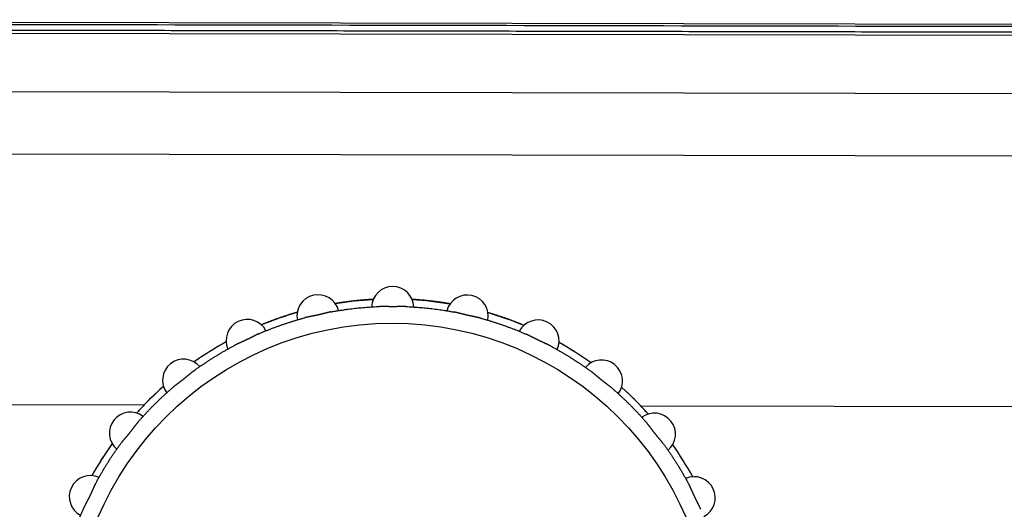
# Model space of a CAD drawing. Header units: millimetres. Extents: x 40090 to 187415, y -53271 to 40260.
# Tile 30 of 43: x 55677 to 55715, y 14180 to 14199. Entities that reach past the tile are written whole.
import ezdxf

# ---------------------------------------------------------------- set-up
doc = ezdxf.new("R2010")
doc.units = ezdxf.units.MM
doc.layers.add('AVM_projektor', color=6, linetype='Continuous')

# ---------------------------------------------------------------- blocks, each defined once
blk = doc.blocks.new('PT-FW430-bottom')
for p, q in [((-215, 3.285), (-215, 320.97)), ((-209.986, 304.238), (-209.986, 31.031)), ((-200.483, 304.353), (-200.483, 73.888)), ((-214.565, 304.016), (-214.565, 3.544)), ((-212.351, 304.11), (-212.351, 27.667)), ((-200.483, 55.046), (-200.483, 33.278))]:
    blk.add_line(p, q)
blk.add_circle((-191.5, 64.467), 12.109)
for centre, radius, start, end in [((-197.01, 75.909), 0.8, 27.498, 203.9306), ((-191.5, 64.467), 13.017, 118.9863, 125.2982), ((-191.5, 64.467), 13.017, 118.9884, 125.2997), ((-199.418, 74.396), 0.8, 40.3552, 216.7877), ((-191.5, 64.467), 13.017, 131.8472, 138.1556), ((-191.5, 64.467), 13.017, 131.844, 133.6386), ((-201.429, 72.385), 0.8, 53.2123, 229.6448), ((-191.5, 64.467), 13.017, 144.7031, 151.0144), ((-202.942, 69.977), 0.8, 66.0694, 242.502), ((-191.5, 64.467), 13.017, 157.559, 163.8703), ((-203.882, 67.293), 0.8, 78.9266, 255.3591), ((-191.5, 64.467), 13.017, 170.4178, 176.7291), ((-204.2, 64.467), 0.8, 91.7837, 268.2163), ((-191.5, 64.467), 13.017, 183.2709, 189.5822), ((-203.882, 61.641), 0.8, 104.6409, 281.0734), ((-191.5, 64.467), 13.017, 196.1297, 202.4409), ((-202.942, 58.956), 0.8, 117.498, 293.9306), ((-191.5, 64.467), 13.017, 208.9856, 215.3025), ((-201.429, 56.548), 0.8, 130.3552, 306.7877), ((-191.5, 64.467), 13.017, 221.8416, 228.1584), ((-191.5, 64.467), 13.017, 226.3614, 228.1608), ((-199.418, 54.538), 0.8, 143.2123, 319.6448), ((-191.5, 64.467), 13.017, 234.7031, 241.0116), ((-191.5, 64.467), 13.017, 234.7052, 241.0137), ((-197.01, 53.024), 0.8, 156.0694, 332.502)]:
    blk.add_arc(centre, radius, start, end)
for points, start_tangent, end_tangent in [([(-214.9, 320.87), (-214.9, 299.696), (-214.9, 278.521), (-214.899, 257.347), (-214.899, 236.172), (-214.899, 214.997), (-214.899, 193.823), (-214.899, 172.648), (-214.899, 151.474), (-214.899, 130.299), (-214.899, 109.125), (-214.899, 87.95), (-214.899, 66.775), (-214.899, 45.601), (-214.899, 24.426), (-214.899, 3.252)], (0.000001, -1), (0.000001, -1)), ([(-214.697, 3.219), (-214.697, 7.244), (-214.697, 11.27), (-214.697, 15.295), (-214.697, 19.32), (-214.697, 23.345), (-214.697, 27.37), (-214.697, 31.396), (-214.697, 35.421), (-214.697, 39.446), (-214.697, 43.471), (-214.697, 47.497), (-214.697, 51.522), (-214.697, 55.547), (-214.697, 59.572), (-214.697, 63.597), (-214.697, 67.623), (-214.697, 71.648), (-214.697, 75.673), (-214.697, 79.698), (-214.697, 83.724), (-214.697, 87.749), (-214.697, 91.774), (-214.697, 95.799), (-214.697, 99.824), (-214.697, 103.85), (-214.697, 107.875), (-214.697, 111.9), (-214.697, 115.925), (-214.697, 119.951), (-214.697, 123.976), (-214.697, 128.001), (-214.697, 132.026), (-214.697, 136.051), (-214.697, 140.077), (-214.697, 144.102), (-214.697, 148.127), (-214.697, 152.152), (-214.697, 156.178), (-214.697, 160.203), (-214.697, 164.228), (-214.697, 168.253), (-214.697, 172.278), (-214.697, 176.304), (-214.697, 180.329), (-214.698, 184.354), (-214.698, 188.379), (-214.698, 192.405), (-214.698, 196.43), (-214.698, 200.455), (-214.698, 204.48), (-214.698, 208.505), (-214.698, 212.531), (-214.698, 216.556), (-214.698, 220.581), (-214.698, 224.606), (-214.698, 228.632), (-214.698, 232.657), (-214.698, 236.682), (-214.698, 240.707), (-214.698, 244.732), (-214.698, 248.758), (-214.698, 252.783), (-214.698, 256.808), (-214.698, 260.833), (-214.698, 264.859), (-214.698, 268.884), (-214.698, 272.909), (-214.698, 276.934), (-214.698, 280.959), (-214.698, 284.985), (-214.698, 289.01), (-214.698, 293.035), (-214.698, 297.06), (-214.698, 301.086), (-214.698, 305.111)], (-0.000004, 1), (-0.000004, 1)), ([(-196.574, 76.164), (-196.586, 76.158), (-196.599, 76.153), (-196.611, 76.147), (-196.623, 76.141), (-196.636, 76.135), (-196.649, 76.129), (-196.661, 76.123), (-196.674, 76.117), (-196.687, 76.11), (-196.7, 76.103), (-196.714, 76.097), (-196.727, 76.09), (-196.741, 76.083), (-196.755, 76.076), (-196.768, 76.069), (-196.783, 76.061), (-196.797, 76.054), (-196.811, 76.047), (-196.825, 76.039), (-196.84, 76.032), (-196.854, 76.025), (-196.869, 76.017), (-196.884, 76.01), (-196.898, 76.002), (-196.913, 75.995), (-196.928, 75.987), (-196.943, 75.98), (-196.958, 75.972), (-196.973, 75.965), (-196.988, 75.957), (-197.004, 75.95), (-197.019, 75.943), (-197.034, 75.935), (-197.049, 75.928), (-197.064, 75.921), (-197.079, 75.914), (-197.094, 75.907), (-197.109, 75.9), (-197.124, 75.893), (-197.139, 75.886), (-197.154, 75.879), (-197.169, 75.872), (-197.184, 75.865), (-197.199, 75.859), (-197.214, 75.852), (-197.228, 75.845), (-197.243, 75.839), (-197.258, 75.832), (-197.272, 75.826), (-197.286, 75.819), (-197.301, 75.813), (-197.315, 75.807), (-197.328, 75.8), (-197.342, 75.794), (-197.356, 75.788), (-197.369, 75.782), (-197.382, 75.776), (-197.395, 75.77), (-197.408, 75.763), (-197.421, 75.757), (-197.433, 75.751), (-197.446, 75.745), (-197.458, 75.739), (-197.47, 75.733), (-197.481, 75.727)], (-0.917286, -0.39823), (-0.883262, -0.468879)), ([(-199.05, 74.741), (-198.95, 74.814), (-198.849, 74.886), (-198.748, 74.956), (-198.646, 75.026), (-198.543, 75.095), (-198.44, 75.163), (-198.336, 75.23), (-198.231, 75.295), (-198.126, 75.36), (-198.02, 75.424), (-197.913, 75.486), (-197.806, 75.548), (-197.698, 75.609), (-197.59, 75.668), (-197.481, 75.727)], (0.805844, 0.592128), (0.883134, 0.46912)), ([(-199.05, 74.741), (-199.06, 74.733), (-199.071, 74.725), (-199.082, 74.717), (-199.093, 74.709), (-199.104, 74.7), (-199.115, 74.691), (-199.126, 74.682), (-199.137, 74.673), (-199.148, 74.664), (-199.159, 74.655), (-199.171, 74.645), (-199.183, 74.635), (-199.194, 74.625), (-199.206, 74.616), (-199.218, 74.606), (-199.23, 74.595), (-199.242, 74.585), (-199.255, 74.575), (-199.267, 74.564), (-199.279, 74.554), (-199.292, 74.543), (-199.304, 74.533), (-199.317, 74.522), (-199.33, 74.512), (-199.343, 74.501), (-199.356, 74.491), (-199.368, 74.48), (-199.381, 74.469), (-199.395, 74.459), (-199.408, 74.448), (-199.421, 74.437), (-199.434, 74.427), (-199.447, 74.416), (-199.46, 74.406), (-199.473, 74.396), (-199.487, 74.385), (-199.5, 74.375), (-199.513, 74.365), (-199.526, 74.355), (-199.539, 74.345), (-199.552, 74.335), (-199.565, 74.325), (-199.578, 74.315), (-199.591, 74.305), (-199.604, 74.295), (-199.617, 74.285), (-199.63, 74.276), (-199.642, 74.266), (-199.655, 74.257), (-199.667, 74.247), (-199.68, 74.238), (-199.692, 74.228), (-199.704, 74.219), (-199.716, 74.21), (-199.728, 74.201), (-199.74, 74.192), (-199.751, 74.183), (-199.763, 74.174), (-199.774, 74.165), (-199.785, 74.157), (-199.796, 74.148), (-199.806, 74.139), (-199.817, 74.131), (-199.827, 74.122), (-199.837, 74.113)], (-0.805699, -0.592325), (-0.756768, -0.653683)), ([(-201.147, 72.804), (-201.065, 72.897), (-200.983, 72.989), (-200.9, 73.081), (-200.816, 73.171), (-200.731, 73.261), (-200.646, 73.35), (-200.559, 73.439), (-200.472, 73.526), (-200.384, 73.612), (-200.295, 73.698), (-200.205, 73.783), (-200.114, 73.867), (-200.022, 73.95), (-199.93, 74.032), (-199.837, 74.113)], (0.653873, 0.756604), (0.756601, 0.653877)), ([(-200.483, 73.888), (-200.533, 73.84), (-200.583, 73.792), (-200.632, 73.744), (-200.681, 73.695), (-200.729, 73.647), (-200.778, 73.598), (-200.826, 73.549), (-200.873, 73.5), (-200.921, 73.451), (-200.968, 73.401), (-201.015, 73.351), (-201.061, 73.301), (-201.107, 73.251), (-201.153, 73.201), (-201.199, 73.15)], (-0.723708, -0.690106), (-0.667625, -0.744497)), ([(-201.147, 72.804), (-201.155, 72.794), (-201.164, 72.783), (-201.173, 72.773), (-201.181, 72.762), (-201.19, 72.751), (-201.199, 72.74), (-201.208, 72.729), (-201.217, 72.718), (-201.225, 72.706), (-201.234, 72.695), (-201.244, 72.683), (-201.253, 72.671), (-201.262, 72.659), (-201.271, 72.646), (-201.281, 72.634), (-201.29, 72.621), (-201.3, 72.609), (-201.309, 72.596), (-201.319, 72.583), (-201.329, 72.57), (-201.339, 72.557), (-201.349, 72.544), (-201.359, 72.531), (-201.369, 72.518), (-201.379, 72.504), (-201.389, 72.491), (-201.399, 72.478), (-201.41, 72.465), (-201.42, 72.451), (-201.43, 72.438), (-201.441, 72.425), (-201.451, 72.412), (-201.462, 72.399), (-201.472, 72.385), (-201.483, 72.372), (-201.493, 72.359), (-201.504, 72.347), (-201.514, 72.334), (-201.525, 72.321), (-201.535, 72.308), (-201.546, 72.296), (-201.556, 72.283), (-201.567, 72.27), (-201.577, 72.258), (-201.588, 72.246), (-201.598, 72.233), (-201.608, 72.221), (-201.619, 72.209), (-201.629, 72.196), (-201.639, 72.184), (-201.649, 72.173), (-201.659, 72.161), (-201.669, 72.149), (-201.678, 72.138), (-201.688, 72.126), (-201.697, 72.115), (-201.706, 72.103), (-201.716, 72.092), (-201.724, 72.081), (-201.733, 72.07), (-201.742, 72.059), (-201.75, 72.049), (-201.758, 72.038), (-201.767, 72.027), (-201.774, 72.016)], (-0.65366, -0.756788), (-0.592357, -0.805675)), ([(-202.125, 71.991), (-202.158, 71.945), (-202.191, 71.897), (-202.224, 71.85), (-202.257, 71.803), (-202.289, 71.756), (-202.321, 71.708), (-202.353, 71.66), (-202.385, 71.612), (-202.416, 71.564), (-202.448, 71.516), (-202.479, 71.468), (-202.51, 71.419), (-202.54, 71.37), (-202.571, 71.322), (-202.601, 71.273), (-202.631, 71.224), (-202.661, 71.174), (-202.691, 71.125), (-202.72, 71.075), (-202.75, 71.026), (-202.779, 70.976), (-202.807, 70.926), (-202.836, 70.876), (-202.865, 70.825), (-202.893, 70.775)], (-0.57929, -0.815122), (-0.486237, -0.873827)), ([(-202.76, 70.448), (-202.701, 70.557), (-202.642, 70.665), (-202.581, 70.773), (-202.52, 70.88), (-202.457, 70.987), (-202.393, 71.092), (-202.328, 71.198), (-202.263, 71.302), (-202.196, 71.406), (-202.128, 71.51), (-202.059, 71.612), (-201.99, 71.715), (-201.919, 71.816), (-201.847, 71.917), (-201.774, 72.016)], (0.469119, 0.883135), (0.592134, 0.80584)), ([(-202.76, 70.448), (-202.766, 70.436), (-202.772, 70.424), (-202.778, 70.412), (-202.784, 70.4), (-202.791, 70.387), (-202.797, 70.375), (-202.803, 70.362), (-202.809, 70.349), (-202.815, 70.336), (-202.821, 70.322), (-202.827, 70.309), (-202.834, 70.295), (-202.84, 70.281), (-202.846, 70.267), (-202.853, 70.253), (-202.859, 70.238), (-202.866, 70.224), (-202.872, 70.209), (-202.879, 70.194), (-202.886, 70.18), (-202.892, 70.165), (-202.899, 70.15), (-202.906, 70.135), (-202.913, 70.12), (-202.92, 70.105), (-202.927, 70.089), (-202.934, 70.074), (-202.941, 70.059), (-202.948, 70.044), (-202.955, 70.029), (-202.963, 70.013), (-202.97, 69.998), (-202.977, 69.983), (-202.984, 69.968), (-202.992, 69.953), (-202.999, 69.938), (-203.006, 69.923), (-203.014, 69.908), (-203.021, 69.893), (-203.029, 69.879), (-203.036, 69.864), (-203.043, 69.849), (-203.051, 69.835), (-203.058, 69.82), (-203.066, 69.806), (-203.073, 69.791), (-203.08, 69.777), (-203.088, 69.763), (-203.095, 69.749), (-203.102, 69.735), (-203.109, 69.721), (-203.116, 69.707), (-203.123, 69.694), (-203.13, 69.68), (-203.137, 69.667), (-203.143, 69.654), (-203.15, 69.641), (-203.156, 69.628), (-203.163, 69.615), (-203.169, 69.603), (-203.175, 69.59), (-203.18, 69.578), (-203.186, 69.565), (-203.191, 69.553), (-203.197, 69.541)], (-0.468871, -0.883267), (-0.398228, -0.917287)), ([(-203.538, 69.443), (-203.56, 69.39), (-203.582, 69.336), (-203.603, 69.282), (-203.625, 69.229), (-203.646, 69.175), (-203.667, 69.121), (-203.687, 69.067), (-203.708, 69.013), (-203.728, 68.959), (-203.748, 68.905), (-203.768, 68.85), (-203.787, 68.796), (-203.806, 68.741), (-203.825, 68.687), (-203.844, 68.632), (-203.862, 68.577), (-203.88, 68.522), (-203.898, 68.468), (-203.916, 68.413), (-203.934, 68.357), (-203.951, 68.302), (-203.968, 68.247), (-203.985, 68.192), (-204.001, 68.136), (-204.018, 68.081)], (-0.384038, -0.923317), (-0.27917, -0.960242)), ([(-203.809, 67.792), (-203.776, 67.912), (-203.742, 68.03), (-203.707, 68.149), (-203.67, 68.267), (-203.633, 68.385), (-203.594, 68.502), (-203.555, 68.619), (-203.514, 68.736), (-203.472, 68.852), (-203.429, 68.968), (-203.385, 69.084), (-203.339, 69.199), (-203.293, 69.313), (-203.245, 69.427), (-203.197, 69.541)], (0.260841, 0.965382), (0.397972, 0.917398)), ([(-203.809, 67.792), (-203.812, 67.78), (-203.815, 67.767), (-203.819, 67.754), (-203.822, 67.74), (-203.825, 67.727), (-203.828, 67.713), (-203.831, 67.699), (-203.834, 67.685), (-203.837, 67.671), (-203.84, 67.656), (-203.843, 67.642), (-203.846, 67.627), (-203.849, 67.612), (-203.853, 67.597), (-203.856, 67.581), (-203.859, 67.566), (-203.862, 67.55), (-203.865, 67.535), (-203.868, 67.519), (-203.871, 67.503), (-203.875, 67.487), (-203.878, 67.471), (-203.881, 67.455), (-203.885, 67.438), (-203.888, 67.422), (-203.891, 67.406), (-203.895, 67.389), (-203.898, 67.373), (-203.902, 67.357), (-203.906, 67.34), (-203.909, 67.324), (-203.913, 67.307), (-203.917, 67.291), (-203.921, 67.274), (-203.924, 67.258), (-203.928, 67.242), (-203.932, 67.226), (-203.936, 67.21), (-203.94, 67.193), (-203.944, 67.178), (-203.948, 67.162), (-203.952, 67.146), (-203.956, 67.13), (-203.96, 67.114), (-203.964, 67.098), (-203.968, 67.083), (-203.972, 67.067), (-203.976, 67.052), (-203.98, 67.036), (-203.984, 67.021), (-203.987, 67.006), (-203.991, 66.991), (-203.995, 66.976), (-203.999, 66.962), (-204.002, 66.947), (-204.006, 66.933), (-204.009, 66.919), (-204.012, 66.905), (-204.016, 66.891), (-204.019, 66.877), (-204.022, 66.864), (-204.025, 66.85), (-204.028, 66.837), (-204.03, 66.824), (-204.033, 66.811)], (-0.26057, -0.965455), (-0.184129, -0.982902)), ([(-204.24, 64.97), (-204.235, 65.094), (-204.228, 65.217), (-204.22, 65.34), (-204.211, 65.464), (-204.201, 65.587), (-204.189, 65.71), (-204.177, 65.833), (-204.163, 65.956), (-204.148, 66.078), (-204.132, 66.201), (-204.114, 66.323), (-204.096, 66.445), (-204.076, 66.568), (-204.055, 66.689), (-204.033, 66.811)], (0.039484, 0.99922), (0.183854, 0.982954)), ([(-204.348, 66.644), (-204.355, 66.603), (-204.362, 66.562), (-204.368, 66.521), (-204.375, 66.48), (-204.381, 66.438), (-204.388, 66.397), (-204.394, 66.356), (-204.4, 66.315), (-204.406, 66.274), (-204.411, 66.233), (-204.417, 66.191), (-204.422, 66.15), (-204.428, 66.109), (-204.433, 66.068), (-204.438, 66.027), (-204.443, 65.986), (-204.448, 65.944), (-204.452, 65.903), (-204.457, 65.862), (-204.461, 65.821), (-204.466, 65.78), (-204.47, 65.739), (-204.474, 65.697), (-204.478, 65.656), (-204.481, 65.615), (-204.485, 65.574), (-204.488, 65.533), (-204.492, 65.492), (-204.495, 65.45), (-204.498, 65.409), (-204.501, 65.368), (-204.504, 65.327), (-204.506, 65.286), (-204.509, 65.245), (-204.511, 65.203)], (-0.168308, -0.985735), (-0.056967, -0.998376)), ([(-204.24, 64.97), (-204.24, 64.958), (-204.241, 64.946), (-204.241, 64.933), (-204.241, 64.92), (-204.241, 64.907), (-204.241, 64.895), (-204.241, 64.881), (-204.241, 64.868), (-204.241, 64.855), (-204.241, 64.841), (-204.241, 64.827), (-204.24, 64.814), (-204.24, 64.8), (-204.24, 64.785), (-204.239, 64.771), (-204.239, 64.757), (-204.239, 64.742), (-204.238, 64.727), (-204.238, 64.713), (-204.237, 64.698), (-204.237, 64.683), (-204.237, 64.668), (-204.236, 64.653), (-204.236, 64.637), (-204.236, 64.622), (-204.235, 64.607), (-204.235, 64.591), (-204.235, 64.576), (-204.235, 64.56), (-204.234, 64.545), (-204.234, 64.529), (-204.234, 64.514), (-204.234, 64.498), (-204.234, 64.482), (-204.234, 64.467)], (-0.039241, -0.99923), (0.000027, -1)), ([(-204.234, 64.467), (-204.234, 64.445), (-204.234, 64.423), (-204.234, 64.401), (-204.234, 64.38), (-204.235, 64.358), (-204.235, 64.337), (-204.236, 64.315), (-204.236, 64.294), (-204.237, 64.273), (-204.237, 64.252), (-204.238, 64.231), (-204.238, 64.21), (-204.239, 64.189), (-204.239, 64.169), (-204.24, 64.149), (-204.24, 64.129), (-204.241, 64.109), (-204.241, 64.09), (-204.241, 64.071), (-204.241, 64.053), (-204.241, 64.034), (-204.241, 64.016), (-204.241, 63.998), (-204.241, 63.981), (-204.24, 63.963)], (-0.00008, -1), (0.039012, -0.999239)), ([(-204.033, 62.123), (-204.055, 62.244), (-204.076, 62.366), (-204.096, 62.488), (-204.114, 62.61), (-204.132, 62.733), (-204.148, 62.855), (-204.163, 62.978), (-204.177, 63.101), (-204.189, 63.224), (-204.201, 63.347), (-204.211, 63.47), (-204.22, 63.593), (-204.228, 63.716), (-204.235, 63.84), (-204.24, 63.963)], (-0.183851, 0.982954), (-0.039484, 0.99922)), ([(-204.511, 63.731), (-204.509, 63.69), (-204.507, 63.649), (-204.504, 63.608), (-204.501, 63.567), (-204.498, 63.525), (-204.495, 63.484), (-204.492, 63.443), (-204.488, 63.402), (-204.485, 63.361), (-204.481, 63.32), (-204.478, 63.278), (-204.474, 63.237), (-204.47, 63.196), (-204.466, 63.155), (-204.461, 63.114), (-204.457, 63.073), (-204.452, 63.031), (-204.448, 62.99), (-204.443, 62.949), (-204.438, 62.908), (-204.433, 62.867), (-204.428, 62.825), (-204.423, 62.784), (-204.417, 62.743), (-204.411, 62.702), (-204.406, 62.661), (-204.4, 62.62), (-204.394, 62.578), (-204.388, 62.537), (-204.381, 62.496), (-204.375, 62.455), (-204.368, 62.414), (-204.362, 62.373), (-204.355, 62.331), (-204.348, 62.29)], (0.056875, -0.998381), (0.168236, -0.985747)), ([(-204.033, 62.123), (-204.03, 62.11), (-204.028, 62.096), (-204.025, 62.083), (-204.022, 62.07), (-204.019, 62.056), (-204.016, 62.042), (-204.012, 62.029), (-204.009, 62.015), (-204.006, 62), (-204.002, 61.986), (-203.999, 61.972), (-203.995, 61.957), (-203.991, 61.942), (-203.987, 61.927), (-203.983, 61.912), (-203.979, 61.897), (-203.976, 61.881), (-203.972, 61.866), (-203.968, 61.85), (-203.964, 61.834), (-203.96, 61.819), (-203.956, 61.803), (-203.951, 61.787), (-203.947, 61.771), (-203.943, 61.755), (-203.939, 61.738), (-203.936, 61.722), (-203.932, 61.706), (-203.928, 61.689), (-203.924, 61.673), (-203.92, 61.657), (-203.916, 61.64), (-203.912, 61.624), (-203.909, 61.607), (-203.905, 61.591), (-203.902, 61.575), (-203.898, 61.558), (-203.894, 61.542), (-203.891, 61.526), (-203.888, 61.51), (-203.884, 61.494), (-203.881, 61.478), (-203.878, 61.462), (-203.874, 61.446), (-203.871, 61.43), (-203.868, 61.414), (-203.865, 61.398), (-203.862, 61.383), (-203.859, 61.367), (-203.856, 61.352), (-203.852, 61.336), (-203.849, 61.321), (-203.846, 61.306), (-203.843, 61.292), (-203.84, 61.277), (-203.837, 61.263), (-203.834, 61.248), (-203.831, 61.234), (-203.828, 61.221), (-203.825, 61.207), (-203.822, 61.193), (-203.819, 61.18), (-203.815, 61.167), (-203.812, 61.154), (-203.809, 61.141)], (0.184116, -0.982905), (0.260573, -0.965454)), ([(-204.018, 60.854), (-204.001, 60.798), (-203.985, 60.743), (-203.968, 60.687), (-203.951, 60.632), (-203.934, 60.577), (-203.916, 60.522), (-203.899, 60.466), (-203.881, 60.412), (-203.862, 60.357), (-203.844, 60.302), (-203.825, 60.247), (-203.806, 60.193), (-203.787, 60.138), (-203.768, 60.084), (-203.748, 60.029), (-203.728, 59.975), (-203.708, 59.921), (-203.687, 59.867), (-203.667, 59.813), (-203.646, 59.759), (-203.625, 59.705), (-203.603, 59.651), (-203.582, 59.597), (-203.56, 59.544), (-203.538, 59.49)], (0.279114, -0.960258), (0.384055, -0.92331)), ([(-203.197, 59.393), (-203.245, 59.506), (-203.293, 59.62), (-203.339, 59.735), (-203.385, 59.85), (-203.429, 59.965), (-203.472, 60.081), (-203.514, 60.197), (-203.555, 60.314), (-203.594, 60.431), (-203.633, 60.549), (-203.67, 60.666), (-203.707, 60.785), (-203.742, 60.903), (-203.776, 61.022), (-203.809, 61.141)], (-0.397969, 0.917399), (-0.260841, 0.965382)), ([(-203.197, 59.393), (-203.191, 59.381), (-203.186, 59.368), (-203.18, 59.356), (-203.175, 59.344), (-203.169, 59.331), (-203.162, 59.318), (-203.156, 59.305), (-203.15, 59.293), (-203.143, 59.279), (-203.137, 59.266), (-203.13, 59.253), (-203.123, 59.24), (-203.116, 59.226), (-203.109, 59.212), (-203.102, 59.198), (-203.095, 59.184), (-203.087, 59.17), (-203.08, 59.156), (-203.073, 59.141), (-203.065, 59.127), (-203.058, 59.113), (-203.05, 59.098), (-203.043, 59.083), (-203.035, 59.068), (-203.028, 59.054), (-203.02, 59.039), (-203.013, 59.024), (-203.006, 59.009), (-202.998, 58.994), (-202.991, 58.978), (-202.983, 58.963), (-202.976, 58.948), (-202.969, 58.933), (-202.961, 58.918), (-202.954, 58.903), (-202.947, 58.888), (-202.94, 58.872), (-202.933, 58.857), (-202.926, 58.842), (-202.919, 58.827), (-202.912, 58.813), (-202.905, 58.798), (-202.899, 58.783), (-202.892, 58.768), (-202.885, 58.753), (-202.879, 58.738), (-202.872, 58.724), (-202.865, 58.709), (-202.859, 58.695), (-202.853, 58.68), (-202.846, 58.666), (-202.84, 58.652), (-202.834, 58.638), (-202.827, 58.625), (-202.821, 58.611), (-202.815, 58.598), (-202.809, 58.584), (-202.803, 58.571), (-202.797, 58.559), (-202.791, 58.546), (-202.784, 58.534), (-202.778, 58.521), (-202.772, 58.509), (-202.766, 58.497), (-202.76, 58.486)], (0.398216, -0.917292), (0.468886, -0.883259)), ([(-201.774, 56.917), (-201.847, 57.017), (-201.919, 57.118), (-201.99, 57.219), (-202.059, 57.321), (-202.128, 57.424), (-202.196, 57.527), (-202.263, 57.631), (-202.328, 57.736), (-202.393, 57.841), (-202.457, 57.947), (-202.52, 58.053), (-202.581, 58.161), (-202.642, 58.268), (-202.701, 58.377), (-202.76, 58.485)], (-0.592134, 0.80584), (-0.469121, 0.883134)), ([(-202.893, 58.158), (-202.864, 58.108), (-202.836, 58.058), (-202.807, 58.007), (-202.778, 57.957), (-202.749, 57.907), (-202.72, 57.858), (-202.691, 57.808), (-202.661, 57.759), (-202.631, 57.71), (-202.601, 57.66), (-202.571, 57.612), (-202.54, 57.563), (-202.509, 57.514), (-202.479, 57.466), (-202.447, 57.417), (-202.416, 57.369), (-202.385, 57.321), (-202.353, 57.273), (-202.321, 57.225), (-202.289, 57.178), (-202.256, 57.13), (-202.224, 57.083), (-202.191, 57.036), (-202.158, 56.989), (-202.125, 56.942)], (0.486268, -0.87381), (0.579321, -0.815099)), ([(-201.774, 56.917), (-201.767, 56.906), (-201.758, 56.896), (-201.75, 56.885), (-201.742, 56.874), (-201.733, 56.863), (-201.724, 56.852), (-201.715, 56.841), (-201.706, 56.83), (-201.697, 56.819), (-201.688, 56.807), (-201.678, 56.796), (-201.668, 56.784), (-201.659, 56.772), (-201.649, 56.761), (-201.639, 56.749), (-201.629, 56.737), (-201.618, 56.724), (-201.608, 56.712), (-201.598, 56.7), (-201.587, 56.687), (-201.577, 56.675), (-201.566, 56.662), (-201.556, 56.65), (-201.545, 56.637), (-201.534, 56.624), (-201.524, 56.611), (-201.513, 56.598), (-201.502, 56.585), (-201.492, 56.572), (-201.481, 56.559), (-201.471, 56.546), (-201.46, 56.533), (-201.45, 56.52), (-201.439, 56.506), (-201.429, 56.493), (-201.419, 56.48), (-201.408, 56.467), (-201.398, 56.454), (-201.388, 56.441), (-201.378, 56.428), (-201.368, 56.415), (-201.358, 56.402), (-201.348, 56.389), (-201.338, 56.376), (-201.328, 56.363), (-201.319, 56.35), (-201.309, 56.337), (-201.299, 56.324), (-201.29, 56.312), (-201.28, 56.299), (-201.271, 56.287), (-201.262, 56.275), (-201.252, 56.262), (-201.243, 56.25), (-201.234, 56.239), (-201.225, 56.227), (-201.216, 56.216), (-201.208, 56.204), (-201.199, 56.193), (-201.19, 56.182), (-201.181, 56.171), (-201.173, 56.161), (-201.164, 56.15), (-201.155, 56.14), (-201.147, 56.13)], (0.592359, -0.805674), (0.653675, -0.756775)), ([(-199.837, 54.82), (-199.93, 54.901), (-200.022, 54.983), (-200.114, 55.067), (-200.205, 55.15), (-200.294, 55.235), (-200.384, 55.321), (-200.472, 55.408), (-200.559, 55.495), (-200.646, 55.583), (-200.731, 55.672), (-200.816, 55.762), (-200.9, 55.853), (-200.983, 55.944), (-201.065, 56.037), (-201.147, 56.13)], (-0.756604, 0.653873), (-0.653875, 0.756602)), ([(-201.198, 55.783), (-201.153, 55.732), (-201.107, 55.682), (-201.061, 55.632), (-201.014, 55.582), (-200.967, 55.532), (-200.92, 55.483), (-200.873, 55.433), (-200.825, 55.384), (-200.777, 55.335), (-200.729, 55.287), (-200.681, 55.238), (-200.632, 55.19), (-200.583, 55.142), (-200.533, 55.094), (-200.483, 55.046)], (0.667664, -0.744463), (0.723708, -0.690106)), ([(-199.837, 54.82), (-199.827, 54.811), (-199.817, 54.803), (-199.806, 54.794), (-199.795, 54.785), (-199.785, 54.777), (-199.774, 54.768), (-199.762, 54.759), (-199.751, 54.75), (-199.74, 54.741), (-199.728, 54.732), (-199.716, 54.723), (-199.704, 54.714), (-199.692, 54.705), (-199.68, 54.696), (-199.667, 54.686), (-199.654, 54.677), (-199.642, 54.667), (-199.629, 54.657), (-199.616, 54.648), (-199.603, 54.638), (-199.59, 54.628), (-199.577, 54.618), (-199.564, 54.608), (-199.551, 54.598), (-199.538, 54.588), (-199.524, 54.578), (-199.511, 54.567), (-199.498, 54.557), (-199.485, 54.547), (-199.471, 54.536), (-199.458, 54.526), (-199.445, 54.515), (-199.432, 54.505), (-199.419, 54.494), (-199.406, 54.484), (-199.393, 54.473), (-199.38, 54.463), (-199.367, 54.452), (-199.354, 54.442), (-199.341, 54.431), (-199.329, 54.421), (-199.316, 54.41), (-199.304, 54.4), (-199.291, 54.39), (-199.279, 54.379), (-199.266, 54.369), (-199.254, 54.358), (-199.242, 54.348), (-199.23, 54.338), (-199.218, 54.328), (-199.206, 54.318), (-199.194, 54.308), (-199.182, 54.298), (-199.171, 54.288), (-199.159, 54.279), (-199.148, 54.27), (-199.137, 54.26), (-199.126, 54.251), (-199.114, 54.242), (-199.104, 54.234), (-199.093, 54.225), (-199.082, 54.217), (-199.071, 54.208), (-199.06, 54.2), (-199.05, 54.192)], (0.756788, -0.65366), (0.805678, -0.592354)), ([(-197.481, 53.207), (-197.59, 53.265), (-197.698, 53.325), (-197.806, 53.385), (-197.913, 53.447), (-198.02, 53.51), (-198.126, 53.574), (-198.231, 53.638), (-198.336, 53.704), (-198.44, 53.771), (-198.543, 53.839), (-198.646, 53.907), (-198.748, 53.977), (-198.849, 54.048), (-198.95, 54.12), (-199.05, 54.192)], (-0.883134, 0.469121), (-0.80584, 0.592133)), ([(-197.481, 53.207), (-197.47, 53.201), (-197.458, 53.195), (-197.446, 53.188), (-197.433, 53.182), (-197.421, 53.176), (-197.408, 53.17), (-197.395, 53.164), (-197.382, 53.158), (-197.369, 53.152), (-197.355, 53.146), (-197.342, 53.139), (-197.328, 53.133), (-197.314, 53.127), (-197.3, 53.12), (-197.286, 53.114), (-197.272, 53.108), (-197.257, 53.101), (-197.242, 53.094), (-197.228, 53.088), (-197.213, 53.081), (-197.198, 53.074), (-197.183, 53.068), (-197.168, 53.061), (-197.153, 53.054), (-197.138, 53.047), (-197.123, 53.04), (-197.108, 53.033), (-197.092, 53.026), (-197.077, 53.019), (-197.062, 53.012), (-197.047, 53.004), (-197.031, 52.997), (-197.016, 52.99), (-197.001, 52.982), (-196.986, 52.975), (-196.971, 52.968), (-196.956, 52.96), (-196.941, 52.953), (-196.927, 52.946), (-196.912, 52.938), (-196.897, 52.931), (-196.883, 52.923), (-196.868, 52.916), (-196.853, 52.908), (-196.839, 52.901), (-196.825, 52.894), (-196.81, 52.886), (-196.796, 52.879), (-196.782, 52.872), (-196.768, 52.865), (-196.754, 52.857), (-196.741, 52.85), (-196.727, 52.844), (-196.714, 52.837), (-196.7, 52.83), (-196.687, 52.823), (-196.674, 52.817), (-196.661, 52.81), (-196.648, 52.804), (-196.636, 52.798), (-196.623, 52.792), (-196.611, 52.786), (-196.599, 52.781), (-196.586, 52.775), (-196.574, 52.77)], (0.883261, -0.468882), (0.917287, -0.398228)), ([(-194.826, 52.158), (-194.945, 52.191), (-195.064, 52.225), (-195.182, 52.26), (-195.3, 52.296), (-195.418, 52.334), (-195.536, 52.372), (-195.653, 52.412), (-195.769, 52.453), (-195.886, 52.495), (-196.001, 52.538), (-196.117, 52.582), (-196.232, 52.627), (-196.346, 52.674), (-196.461, 52.721), (-196.574, 52.77)], (-0.96538, 0.260848), (-0.917398, 0.397972))]:
    blk.add_spline(points, degree=3, dxfattribs=dict(start_tangent=start_tangent, end_tangent=end_tangent))

msp = doc.modelspace()

# ---------------------------------------------------------------- block references
at = {"layer": 'AVM_projektor', "rotation": 269.8895464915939}
msp.add_blockref('PT-FW430-bottom', (55626.686, 13983.842), dxfattribs=at)

doc.saveas('drawing.dxf')
